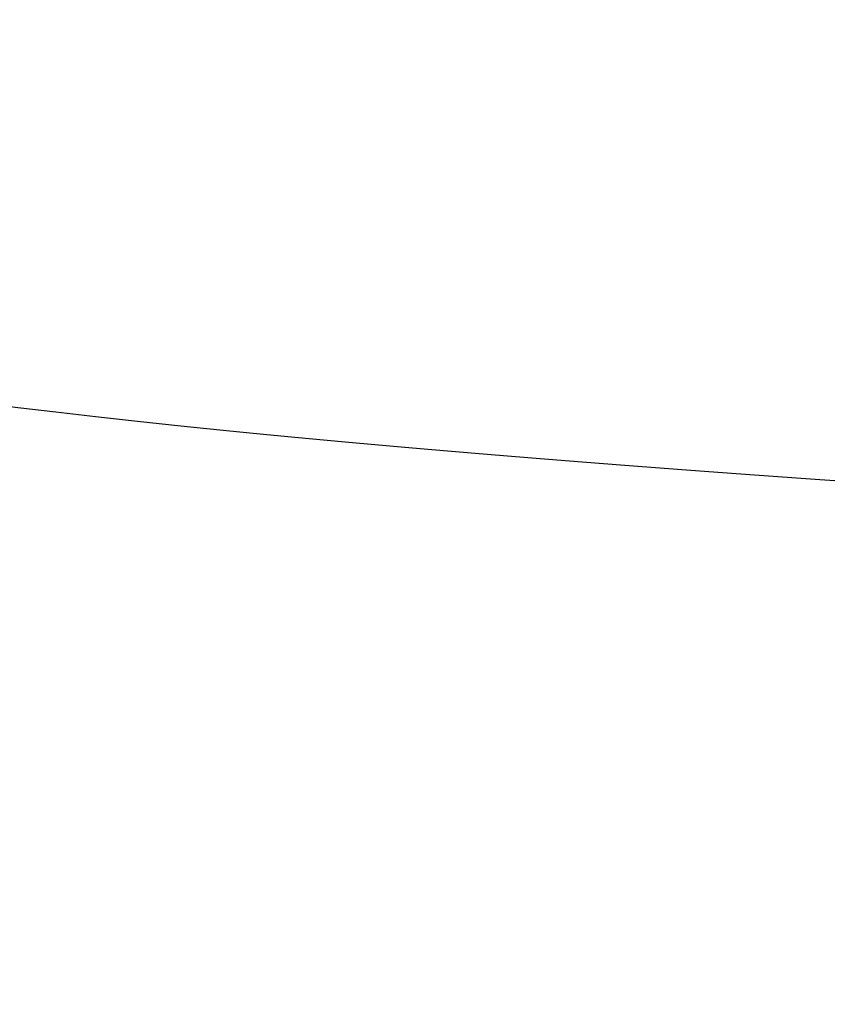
# Model space of a CAD drawing. Header units: millimetres. Extents: x -761 to -147, y -807 to -217.
# Tile 129 of 256: x -687.799 to -687.595, y -672.103 to -671.854. Entities that reach past the tile are written whole.
import ezdxf

# ---------------------------------------------------------------- set-up
doc = ezdxf.new("R2010")
doc.units = ezdxf.units.MM
doc.layers.add('Calque 16', color=7, linetype='Continuous', true_color=0x343231)
doc.layers.add('Calque 17', color=7, linetype='Continuous', true_color=0x343231)

msp = doc.modelspace()

# ---------------------------------------------------------------- linework, layer by layer
at = {"layer": 'Calque 16'}
for points in [[(-686.90842, -671.97931, -106.90672), (-686.90842, -671.97931, -105.29743), (-688.4545, -671.53271, -105.29743), (-690.00058, -671.0861, -105.29743), (-690.00058, -671.0861, -106.90672), (-690.00058, -671.0861, -108.51601), (-688.4545, -671.53271, -108.51601), (-686.90842, -671.97931, -108.51601), (-686.90842, -671.97931, -106.90672)], [(-686.90873, -672.75774, -106.90672), (-686.90873, -672.75774, -105.29743), (-688.45472, -672.31081, -105.29743), (-690.00071, -671.86388, -105.29743), (-690.00071, -671.86388, -106.90672), (-690.00071, -671.86388, -108.51601), (-688.45472, -672.31081, -108.51601), (-686.90873, -672.75774, -108.51601), (-686.90873, -672.75774, -106.90672)]]:
    msp.add_rational_spline(points, [1, 0.707106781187, 1, 0.707106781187, 1, 0.707106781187, 1, 0.707106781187, 1], degree=2, knots=[0, 0, 0, 2.527869, 2.527869, 5.055738, 5.055738, 7.583607, 7.583607, 10.111476, 10.111476, 10.111476], dxfattribs=at)
at = {"layer": 'Calque 17'}
for points, weights in [([(-639.52341, -671.88834, -1.07809), (-687.94966, -671.88279, -2.57038), (-687.94972, -671.47435, -49.98229)], [1, 0.718148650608, 1]), ([(-639.51999, -672.33137, -1.08166), (-687.94952, -672.3311, -2.57093), (-687.94963, -671.91979, -49.98593)], [1, 0.718125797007, 1])]:
    msp.add_rational_spline(points, weights, degree=2, dxfattribs=at)

doc.saveas('drawing.dxf')
